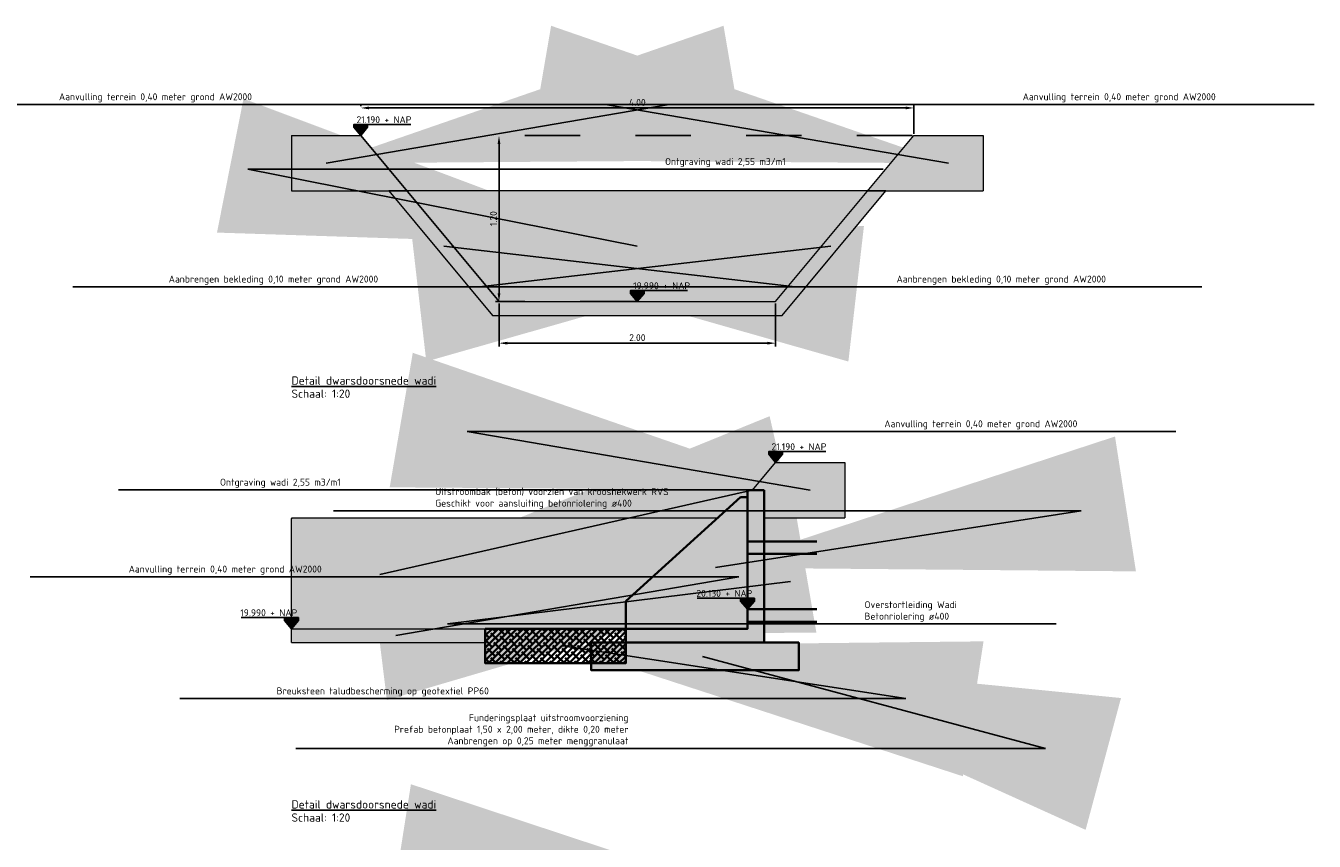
# Model space of a CAD drawing. Header units: metres. Extents: x 175829 to 176206141, y 407048 to 407918896.
# Tile 140 of 147: x 180714.56 to 180723.88, y 407265.69 to 407271.58. Entities that reach past the tile are written whole.
import ezdxf

# ---------------------------------------------------------------- set-up
doc = ezdxf.new("R2010")
doc.units = ezdxf.units.M
doc.header["$LTSCALE"] = 0.2
doc.header["$PDMODE"] = 3
doc.header["$PDSIZE"] = 1
doc.linetypes.add('RI-HWA_BETON', pattern=[11.4, 9, -2.4])
doc.linetypes.add('XX-HIDDEN', pattern=[4, 2, -2])
for name, color, linetype, lineweight in [('N-GW-TI_AFWERKING_TERREIN_GROND-A', 94, 'Continuous', 13), ('N-GW-WH-WADI-A', 95, 'Continuous', 13), ('N-GW-WH-WADI-G', 3, 'Continuous', 13), ('N-OI-RI-HWA_BETONRIOLERING_OVERSTORT_WADI_400mm-G', 160, 'RI-HWA_BETON', 35), ('N-OI-RI-HWA_UITSTROOMBAKKEN_BETONRIOLERING_DUIKERS_WADI-G', 130, 'Continuous', 35), ('N-OI-RI-HWA_UITSTROOMBAKKEN_BREUKSTEEN_WADI-A', 252, 'Continuous', 35), ('N-OI-RI-HWA_UITSTROOMBAKKEN_BREUKSTEEN_WADI-G', 2, 'Continuous', 35), ('N-OI-RI-HWA_UITSTROOMBAKKEN_FUNDERINGSPLAAT-A', 253, 'Continuous', 35), ('N-OI-RI-HWA_UITSTROOMBAKKEN_FUNDERINGSPLAAT-G', 3, 'Continuous', 35)]:
    doc.layers.add(name, color=color, linetype=linetype, lineweight=lineweight)
doc.layers.add('X-HOOGTES-XX_HOOGTE_BETONVERHARDING_AFGEWERKT-T', color=7, linetype='Continuous')
doc.layers.add('X-XX-AL-TEKSTEN_LEGENTA-T', color=7, linetype='Continuous')
doc.styles.add('NLCS 2.5 mm', font='isocpeur.ttf', dxfattribs={"height": 2.5})
doc.styles.add('RVB 5.0 mm IT', font='isocpeur.ttf', dxfattribs={"height": 5})
doc.dimstyles.new('NLCS-ARROW', dxfattribs={"dimtxt": 2.5, "dimasz": 3, "dimexe": 1.25, "dimexo": 0.625, "dimgap": 0.75, "dimtad": 1, "dimzin": 0, "dimdsep": 46, "dimtxsty": 'NLCS 2.5 mm', "dimcen": 0, "dimdle": 1, "dimclrd": 1, "dimclre": 251, "dimclrt": 7, "dimazin": 0, "dimtfac": 1, "dimtmove": 1, "dimatfit": 3, "dimfxl": 1, "dimtfillclr": 7, "dimtolj": 1, "dimtzin": 0, "dimarcsym": 0})

# ---------------------------------------------------------------- blocks, each defined once
blk = doc.blocks.new('*D28')
at = {"layer": 'Defpoints', "color": 0, "transparency": 16777216}
for p in [(180717.9828, 407269.5881), (180719.9828, 407269.5881), (180719.9828, 407269.2881)]:
    blk.add_point(p, dxfattribs=at)
at = {"layer": 'X-XX-AL-TEKSTEN_LEGENTA-T', "color": 251, "linetype": 'XX-HIDDEN', "lineweight": -2, "transparency": 16777216}
for p, q in [((180717.9828, 407269.5756), (180717.9828, 407269.2631)), ((180719.9828, 407269.5756), (180719.9828, 407269.2631))]:
    blk.add_line(p, q, dxfattribs=at)
at = {"layer": 'X-XX-AL-TEKSTEN_LEGENTA-T', "color": 1, "lineweight": -2, "transparency": 16777216}
blk.add_line((180718.0428, 407269.2881), (180719.9228, 407269.2881), dxfattribs=at)
at = {"layer": 'X-XX-AL-TEKSTEN_LEGENTA-T', "color": 1, "transparency": 16777216}
for points in [[(180718.0428, 407269.2981), (180718.0428, 407269.2781), (180717.9828, 407269.2881)], [(180719.9228, 407269.2981), (180719.9228, 407269.2781), (180719.9828, 407269.2881)]]:
    blk.add_solid(points, dxfattribs=at)
at = {"layer": 'X-XX-AL-TEKSTEN_LEGENTA-T', "color": 7, "transparency": 16777216, "insert": (180718.9828, 407269.3281), "char_height": 0.05, "attachment_point": 5, "style": 'NLCS 2.5 mm'}
blk.add_mtext('\\A1;2.00', dxfattribs=at)
blk = doc.blocks.new('*D29')
at = {"layer": 'Defpoints', "color": 0, "transparency": 16777216}
for p in [(180716.9828, 407270.9881), (180716.9828, 407270.9881), (180720.9828, 407270.7881)]:
    blk.add_point(p, dxfattribs=at)
at = {"layer": 'X-XX-AL-TEKSTEN_LEGENTA-T', "color": 251, "linetype": 'XX-HIDDEN', "lineweight": -2, "transparency": 16777216}
for p, q in [((180716.9828, 407271.0006), (180716.9828, 407271.0131)), ((180720.9828, 407270.8006), (180720.9828, 407271.0131))]:
    blk.add_line(p, q, dxfattribs=at)
at = {"layer": 'X-XX-AL-TEKSTEN_LEGENTA-T', "color": 1, "lineweight": -2, "transparency": 16777216}
blk.add_line((180720.9228, 407270.9881), (180717.0428, 407270.9881), dxfattribs=at)
at = {"layer": 'X-XX-AL-TEKSTEN_LEGENTA-T', "color": 1, "transparency": 16777216}
for points in [[(180717.0428, 407270.9981), (180717.0428, 407270.9781), (180716.9828, 407270.9881)], [(180720.9228, 407270.9981), (180720.9228, 407270.9781), (180720.9828, 407270.9881)]]:
    blk.add_solid(points, dxfattribs=at)
at = {"layer": 'X-XX-AL-TEKSTEN_LEGENTA-T', "color": 7, "transparency": 16777216, "insert": (180718.9828, 407271.0281), "char_height": 0.05, "attachment_point": 5, "style": 'NLCS 2.5 mm'}
blk.add_mtext('\\A1;4.00', dxfattribs=at)
blk = doc.blocks.new('*D30')
at = {"layer": 'Defpoints', "color": 0, "transparency": 16777216}
for p in [(180717.9828, 407270.7881), (180720.9828, 407270.7881), (180718.9828, 407269.5881)]:
    blk.add_point(p, dxfattribs=at)
at = {"layer": 'X-XX-AL-TEKSTEN_LEGENTA-T', "color": 251, "linetype": 'XX-HIDDEN', "lineweight": -2, "transparency": 16777216}
for p, q in [((180720.9703, 407270.7881), (180717.9578, 407270.7881)), ((180718.9703, 407269.5881), (180717.9578, 407269.5881))]:
    blk.add_line(p, q, dxfattribs=at)
at = {"layer": 'X-XX-AL-TEKSTEN_LEGENTA-T', "color": 1, "lineweight": -2, "transparency": 16777216}
blk.add_line((180717.9828, 407269.6481), (180717.9828, 407270.7281), dxfattribs=at)
at = {"layer": 'X-XX-AL-TEKSTEN_LEGENTA-T', "color": 1, "transparency": 16777216}
for points in [[(180717.9728, 407270.7281), (180717.9928, 407270.7281), (180717.9828, 407270.7881)], [(180717.9728, 407269.6481), (180717.9928, 407269.6481), (180717.9828, 407269.5881)]]:
    blk.add_solid(points, dxfattribs=at)
at = {"layer": 'X-XX-AL-TEKSTEN_LEGENTA-T', "color": 7, "transparency": 16777216, "insert": (180717.9428, 407270.1881), "char_height": 0.05, "attachment_point": 5, "rotation": 90, "style": 'NLCS 2.5 mm'}
blk.add_mtext('\\A1;1.20', dxfattribs=at)

msp = doc.modelspace()

# ---------------------------------------------------------------- hatches: boundary and pattern name
at = {"layer": 'N-GW-TI_AFWERKING_TERREIN_GROND-A', "transparency": 33554559}
h = msp.add_hatch(color=256, dxfattribs=at)
h.dxf.hatch_style = 1
h.paths.add_polyline_path([(180716.9828, 407270.7881), (180716.4828, 407270.7881), (180716.4828, 407270.3881), (180717.3161, 407270.3881)])
h.paths.add_polyline_path([(180721.4828, 407270.7881), (180720.9828, 407270.7881), (180720.6495, 407270.3881), (180721.4828, 407270.3881)])
h.paths.add_polyline_path([(180720.7796, 407270.3881), (180720.6495, 407270.3881), (180719.9828, 407269.5881), (180717.9828, 407269.5881), (180717.3161, 407270.3881), (180717.186, 407270.3881), (180717.936, 407269.4881), (180720.0296, 407269.4881)])
at = {"layer": 'N-GW-TI_AFWERKING_TERREIN_GROND-A', "transparency": 33554457}
h = msp.add_hatch(dxfattribs=at)
h.set_pattern_fill('ANSI32', color=256)
h.paths.add_polyline_path([(180720.7796, 407270.3881), (180717.186, 407270.3881), (180717.936, 407269.4881), (180720.0296, 407269.4881)])
at = {"layer": 'N-GW-TI_AFWERKING_TERREIN_GROND-A', "transparency": 33554559}
h = msp.add_hatch(color=256, dxfattribs=at)
h.dxf.hatch_style = 1
h.paths.add_polyline_path([(180720.4828, 407268.4248), (180719.9828, 407268.4248), (180719.8161, 407268.2248), (180719.8996, 407268.2248), (180719.8996, 407268.0248), (180720.4828, 407268.0248)])
h = msp.add_hatch(color=256, dxfattribs=at)
h.dxf.hatch_style = 1
h.paths.add_polyline_path([(180717.8828, 407267.2248), (180716.4828, 407267.2248), (180716.4828, 407267.1248), (180717.8828, 407267.1248)])
at = {"layer": 'N-GW-WH-WADI-A', "true_color": 0x939598, "transparency": 33554457}
h = msp.add_hatch(color=252, dxfattribs=at)
h.dxf.hatch_style = 1
h.paths.add_polyline_path([(180720.7796, 407270.3881), (180717.186, 407270.3881), (180717.936, 407269.4881), (180720.0296, 407269.4881)])
h = msp.add_hatch(color=252, dxfattribs=at)
h.dxf.hatch_style = 1
h.paths.add_polyline_path([(180719.5636, 407268.0248), (180716.4878, 407268.0248), (180716.4828, 407268.0198), (180716.4828, 407267.3048), (180716.5328, 407267.3048), (180716.5328, 407267.2848), (180716.4828, 407267.2248), (180717.8828, 407267.2248), (180718.8996, 407267.2248), (180718.8996, 407267.4248)])
h.paths.add_polyline_path([(180715.3112, 407267.598), (180716.7187, 407267.598), (180716.7187, 407267.718), (180715.3112, 407267.718)], flags=25)
h.paths.add_polyline_path([(180715.3112, 407267.598), (180716.7187, 407267.598), (180716.7187, 407267.718), (180715.3112, 407267.718)], flags=25)
h.paths.add_polyline_path([(180716.1003, 407267.3023), (180716.5253, 407267.3023), (180716.5253, 407267.3773), (180716.1003, 407267.3773)], flags=9)
at = {"layer": 'N-OI-RI-HWA_UITSTROOMBAKKEN_BETONRIOLERING_DUIKERS_WADI-G', "true_color": 0xc7c8ca}
h = msp.add_hatch(color=9, dxfattribs=at)
h.dxf.hatch_style = 1
h.paths.add_polyline_path([(180718.8996, 407267.2248), (180719.7796, 407267.2248), (180719.7796, 407268.1748), (180719.7796, 407268.2248), (180719.8996, 407268.2248), (180719.8996, 407267.1248), (180718.8996, 407267.1248)])
at = {"layer": 'N-OI-RI-HWA_UITSTROOMBAKKEN_BETONRIOLERING_DUIKERS_WADI-G', "true_color": 0xc7c8ca, "transparency": 33554585}
h = msp.add_hatch(color=9, dxfattribs=at)
h.dxf.hatch_style = 1
h.paths.add_polyline_path([(180719.7796, 407268.1748), (180719.7296, 407268.1748), (180718.8996, 407267.4248), (180718.8996, 407267.2248), (180719.7796, 407267.2248)])
at = {"layer": 'N-OI-RI-HWA_UITSTROOMBAKKEN_BREUKSTEEN_WADI-A'}
h = msp.add_hatch(dxfattribs=at)
h.set_pattern_fill('GRAVEL', color=256)
h.set_pattern_definition([(228.0127875, (7.288, 23.0367), (-203.200000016, -228.599999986), [3.4172144, -338.3048364]), (184.969741, (5.002, 20.4967), (304.7999998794, 25.400001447), [5.8640472, -580.540489]), (132.5104471, (-0.84, 19.9887), (254.0000001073, -279.3999999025), [4.1348152, -409.347228]), (267.273689, (-10.746, 13.6387), (25.4000000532, 507.9999999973), [5.3400452, -528.6643743]), (292.83365418, (-11, 8.3047), (-127.0000000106, 304.7999999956), [5.236337, -518.3980775]), (357.273689, (-8.968, 3.4787), (-507.9999999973, 25.4000000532), [5.3400452, -528.6643743]), (37.69424047, (-3.634, 3.2247), (-330.1999999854, -254.000000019), [7.0619366, -699.1311531]), (72.25532837, (1.954, 7.5427), (177.8000000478, 558.7999999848), [6.6671952, -660.052566]), (121.42956562, (3.986, 13.8927), (-203.2000000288, 330.1999999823), [5.35813, -530.455457]), (175.2363583, (1.192, 18.4647), (279.399999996, -25.400000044), [6.1171328, -299.7393695]), (222.3974378, (-4.904, 18.9727), (-304.7999999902, -279.4000000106), [7.9107792, -783.1677251]), (138.8140748, (14.4, 13.3847), (-177.799999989, 152.400000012), [2.7000454, -267.3056582]), (171.4692344, (12.368, 15.1627), (330.200000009, -50.7999999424), [5.1368198, -508.54639]), (225, (7.288, 15.925), (-4e-15, -25.4), [3.5920934, -32.3289311]), (203.1985905, (5.51, 18.9727), (127.000000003, 50.79999999), [1.9344132, -191.5062237]), (291.8014095, (3.732, 18.2107), (-25.400000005, 76.2), [2.7356562, -134.0475299]), (30.9637565, (4.748, 15.6707), (76.2, 50.799999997), [4.4431966, -143.6629815]), (161.5650512, (8.558, 17.957), (50.8, -25.4), [3.2128714, -77.1089812]), (16.38954033, (-11, 18.2107), (254, 76.2), [4.50088, -445.5882667]), (70.34617594, (-6.682, 19.4807), (-101.600000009, -279.399999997), [3.7759894, -373.8221568]), (293.1985905, (8.558, 23.0367), (-50.79999999, 127.000000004), [3.868801, -189.5718359]), (343.61045967, (10.082, 19.4807), (-254.0000000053, 76.199999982), [4.50088, -445.5882667]), (339.4439548, (-11, 2.4627), (-127, 50.8), [4.340352, -212.6773431]), (294.7751406, (-6.936, 0.9387), (-127.000000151, 279.399999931), [3.6367212, -360.0359338]), (66.8014095, (8.812, -2.3633), (50.799999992, 127.000000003), [3.868801, -189.5718359]), (17.35402464, (10.336, 1.1927), (-330.1999999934, -101.6000000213), [4.2578274, -421.5237598]), (69.4439548, (-3.634, -2.3633), (-50.8, -127), [2.170176, -214.8475191]), (101.3099325, (7.288, -2.3633), (-25.4, 101.6), [1.295146, -128.2199496]), (165.9637565, (7.034, -1.0933), (76.2, -25.4), [5.236337, -99.4905459]), (186.00900596, (1.954, 0.1767), (253.9999999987, 25.4000000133), [4.85267, -480.4136486]), (303.6900675, (4.748, 13.385), (-25.4, 50.8), [3.6632388, -87.9177636]), (353.1572266, (6.78, 10.3367), (431.8000000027, -50.7999999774), [6.3955676, -633.1600907]), (60.9453959, (13.13, 9.5747), (-101.600000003, -177.799999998), [2.6150824, -258.8939232]), (90, (14.4, 11.86), (-25.4, 25.4), [1.524, -23.876]), (120.25643716, (1.446, 0.9387), (101.5999999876, -177.800000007), [3.5286696, -349.3394077]), (48.0127875, (-0.332, 3.9867), (203.200000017, 228.599999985), [6.8344288, -334.887622]), (0, (4.24, 9.067), (25.4, 25.4), [6.604, -18.796]), (325.3048465, (10.844, 9.0667), (254.000000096, -177.7999998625), [4.0160956, -397.5931672]), (254.0546041, (14.146, 6.7807), (-25.399999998, -101.6), [3.6982908, -181.2165004]), (207.64597536, (13.13, 3.2247), (-482.6000000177, -253.9999999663), [6.021451, -596.1246442]), (175.42607874, (7.796, 0.4307), (-330.2, 25.4), [6.3702946, -630.6584646])])
h.paths.add_polyline_path([(180718.8996, 407267.2248), (180717.8828, 407267.2248), (180717.8828, 407266.9748), (180718.8996, 407266.9748)])
h = msp.add_hatch(dxfattribs=at)
h.set_pattern_fill('ANSI38', color=256, scale=0.01)
h.set_pattern_definition([(45, (-11, -2.36334), (-0.0224506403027, 0.0224506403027), []), (135, (-11, -2.36334), (-0.067351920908, 0.0224506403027), [0.079375, -0.047625])])
h.paths.add_polyline_path([(180718.8996, 407267.2248), (180717.8828, 407267.2248), (180717.8828, 407266.9748), (180718.8996, 407266.9748)])
at = {"layer": 'N-OI-RI-HWA_UITSTROOMBAKKEN_FUNDERINGSPLAAT-A'}
h = msp.add_hatch(color=256, dxfattribs=at)
h.dxf.hatch_style = 1
h.paths.add_polyline_path([(180718.6496, 407267.1248), (180720.1496, 407267.1248), (180720.1496, 407266.9248), (180718.6496, 407266.9248)])
at = {"layer": 'X-HOOGTES-XX_HOOGTE_BETONVERHARDING_AFGEWERKT-T'}
h = msp.add_hatch(color=256, dxfattribs=at)
h.dxf.hatch_style = 1
h.paths.add_polyline_path([(180717.0328, 407270.8681), (180716.9328, 407270.8681), (180716.9328, 407270.8481), (180716.9828, 407270.8481), (180717.0328, 407270.8481)])
h.paths.add_polyline_path([(180717.0328, 407270.8481), (180716.9828, 407270.8481), (180716.9828, 407270.7881)])
h.paths.add_polyline_path([(180716.9828, 407270.8481), (180716.9328, 407270.8481), (180716.9828, 407270.7881)])
h = msp.add_hatch(color=256, dxfattribs=at)
h.dxf.hatch_style = 1
h.paths.add_polyline_path([(180717.0328, 407270.8681), (180716.9328, 407270.8681), (180716.9328, 407270.8481), (180716.9828, 407270.8481), (180717.0328, 407270.8481)])
h.paths.add_polyline_path([(180717.0328, 407270.8481), (180716.9828, 407270.8481), (180716.9828, 407270.7881)])
h.paths.add_polyline_path([(180716.9828, 407270.8481), (180716.9328, 407270.8481), (180716.9828, 407270.7881)])
h = msp.add_hatch(color=256, dxfattribs=at)
h.dxf.hatch_style = 1
h.paths.add_polyline_path([(180719.0328, 407269.6681), (180718.9328, 407269.6681), (180718.9328, 407269.6481), (180718.9828, 407269.6481), (180719.0328, 407269.6481)])
h.paths.add_polyline_path([(180719.0328, 407269.6481), (180718.9828, 407269.6481), (180718.9828, 407269.5881)])
h.paths.add_polyline_path([(180718.9828, 407269.6481), (180718.9328, 407269.6481), (180718.9828, 407269.5881)])
h = msp.add_hatch(color=256, dxfattribs=at)
h.dxf.hatch_style = 1
h.paths.add_polyline_path([(180719.0328, 407269.6681), (180718.9328, 407269.6681), (180718.9328, 407269.6481), (180718.9828, 407269.6481), (180719.0328, 407269.6481)])
h.paths.add_polyline_path([(180719.0328, 407269.6481), (180718.9828, 407269.6481), (180718.9828, 407269.5881)])
h.paths.add_polyline_path([(180718.9828, 407269.6481), (180718.9328, 407269.6481), (180718.9828, 407269.5881)])
h = msp.add_hatch(color=256, dxfattribs=at)
h.dxf.hatch_style = 1
h.paths.add_polyline_path([(180720.0328, 407268.5048), (180719.9328, 407268.5048), (180719.9328, 407268.4848), (180719.9828, 407268.4848), (180720.0328, 407268.4848)])
h.paths.add_polyline_path([(180720.0328, 407268.4848), (180719.9828, 407268.4848), (180719.9828, 407268.4248)])
h.paths.add_polyline_path([(180719.9828, 407268.4848), (180719.9328, 407268.4848), (180719.9828, 407268.4248)])
h = msp.add_hatch(color=256, dxfattribs=at)
h.dxf.hatch_style = 1
h.paths.add_polyline_path([(180720.0328, 407268.5048), (180719.9328, 407268.5048), (180719.9328, 407268.4848), (180719.9828, 407268.4848), (180720.0328, 407268.4848)])
h.paths.add_polyline_path([(180720.0328, 407268.4848), (180719.9828, 407268.4848), (180719.9828, 407268.4248)])
h.paths.add_polyline_path([(180719.9828, 407268.4848), (180719.9328, 407268.4848), (180719.9828, 407268.4248)])
h = msp.add_hatch(color=256, dxfattribs=at)
h.dxf.hatch_style = 1
h.paths.add_polyline_path([(180719.7296, 407267.4448), (180719.8296, 407267.4448), (180719.8296, 407267.4248), (180719.7796, 407267.4248), (180719.7296, 407267.4248)])
h.paths.add_polyline_path([(180719.7296, 407267.4248), (180719.7796, 407267.4248), (180719.7796, 407267.3648)])
h.paths.add_polyline_path([(180719.7796, 407267.4248), (180719.8296, 407267.4248), (180719.7796, 407267.3648)])
h = msp.add_hatch(color=256, dxfattribs=at)
h.dxf.hatch_style = 1
h.paths.add_polyline_path([(180719.7296, 407267.4448), (180719.8296, 407267.4448), (180719.8296, 407267.4248), (180719.7796, 407267.4248), (180719.7296, 407267.4248)])
h.paths.add_polyline_path([(180719.7296, 407267.4248), (180719.7796, 407267.4248), (180719.7796, 407267.3648)])
h.paths.add_polyline_path([(180719.7796, 407267.4248), (180719.8296, 407267.4248), (180719.7796, 407267.3648)])
h = msp.add_hatch(color=256, dxfattribs=at)
h.dxf.hatch_style = 1
h.paths.add_polyline_path([(180716.4328, 407267.3048), (180716.5328, 407267.3048), (180716.5328, 407267.2848), (180716.4828, 407267.2848), (180716.4328, 407267.2848)])
h.paths.add_polyline_path([(180716.4328, 407267.2848), (180716.4828, 407267.2848), (180716.4828, 407267.2248)])
h.paths.add_polyline_path([(180716.4828, 407267.2848), (180716.5328, 407267.2848), (180716.4828, 407267.2248)])
h = msp.add_hatch(color=256, dxfattribs=at)
h.dxf.hatch_style = 1
h.paths.add_polyline_path([(180716.4328, 407267.3048), (180716.5328, 407267.3048), (180716.5328, 407267.2848), (180716.4828, 407267.2848), (180716.4328, 407267.2848)])
h.paths.add_polyline_path([(180716.4328, 407267.2848), (180716.4828, 407267.2848), (180716.4828, 407267.2248)])
h.paths.add_polyline_path([(180716.4828, 407267.2848), (180716.5328, 407267.2848), (180716.4828, 407267.2248)])

# ---------------------------------------------------------------- linework, layer by layer
at = {"layer": 'N-GW-WH-WADI-G'}
for p, q in [((180717.9828, 407269.5881), (180716.9828, 407270.7881)), ((180719.9828, 407269.5881), (180720.9828, 407270.7881)), ((180719.9828, 407269.5881), (180720.9828, 407270.7881))]:
    msp.add_line(p, q, dxfattribs=at)
at = {"layer": 'N-GW-WH-WADI-G', "flags": 128}
for points in [[(180716.4828, 407270.7881), (180716.9828, 407270.7881), (180717.9828, 407269.5881), (180719.9828, 407269.5881), (180720.9828, 407270.7881), (180721.4828, 407270.7881)], [(180716.4828, 407270.7881), (180716.4828, 407270.3881)], [(180721.4828, 407270.7881), (180721.4828, 407270.3881)], [(180721.4828, 407270.7881), (180721.4828, 407270.3881)], [(180716.4828, 407270.3881), (180717.3161, 407270.3881)], [(180717.186, 407270.3881), (180717.936, 407269.4881), (180720.0296, 407269.4881), (180720.7796, 407270.3881)], [(180717.186, 407270.3881), (180717.936, 407269.4881), (180720.0296, 407269.4881), (180720.7796, 407270.3881)], [(180720.6495, 407270.3881), (180721.4828, 407270.3881)], [(180720.6495, 407270.3881), (180721.4828, 407270.3881)], [(180719.8161, 407268.2248), (180719.9828, 407268.4248), (180720.4828, 407268.4248)], [(180720.4828, 407268.4248), (180720.4828, 407268.0248)], [(180720.4828, 407268.4248), (180720.4828, 407268.0248)], [(180719.8996, 407268.0248), (180720.4828, 407268.0248)], [(180716.4828, 407267.1248), (180716.4828, 407267.2248), (180717.8828, 407267.2248), (180717.8828, 407267.1248)], [(180716.4828, 407267.1248), (180717.8828, 407267.1248)], [(180718.8996, 407267.1248), (180719.8996, 407267.1248), (180719.8996, 407267.1248)]]:
    msp.add_lwpolyline(points, dxfattribs=at)
at = {"layer": 'N-GW-WH-WADI-G', "transparency": 33554559, "flags": 128}
for points in [[(180720.7796, 407270.3881), (180717.186, 407270.3881), (180717.936, 407269.4881), (180720.0296, 407269.4881), (180720.7796, 407270.3881)], [(180716.4828, 407267.1248), (180716.4828, 407268.0198), (180716.4878, 407268.0248), (180719.5636, 407268.0248)]]:
    msp.add_lwpolyline(points, dxfattribs=at)
at = {"layer": 'N-OI-RI-HWA_BETONRIOLERING_OVERSTORT_WADI_400mm-G', "flags": 128}
for points in [[(180719.7796, 407267.8548), (180720.2796, 407267.8548)], [(180719.7796, 407267.7648), (180720.2796, 407267.7648)], [(180719.7796, 407267.3648), (180720.2796, 407267.3648)], [(180719.7796, 407267.2748), (180720.2796, 407267.2748)]]:
    msp.add_lwpolyline(points, dxfattribs=at)
at = {"layer": 'N-OI-RI-HWA_UITSTROOMBAKKEN_BETONRIOLERING_DUIKERS_WADI-G', "color": 251, "true_color": 0x636466, "flags": 128}
for points in [[(180719.8996, 407268.2248), (180719.8996, 407267.1248), (180718.8996, 407267.1248), (180718.8996, 407267.4248)], [(180719.8996, 407268.2248), (180719.7796, 407268.2248), (180719.7796, 407268.1748), (180719.7296, 407268.1748), (180718.8996, 407267.4248)], [(180719.7796, 407268.1748), (180719.7796, 407267.2248), (180718.8996, 407267.2248)]]:
    msp.add_lwpolyline(points, dxfattribs=at)
at = {"layer": 'N-OI-RI-HWA_UITSTROOMBAKKEN_BREUKSTEEN_WADI-G', "flags": 128}
msp.add_lwpolyline([(180717.8828, 407267.2248), (180718.8996, 407267.2248), (180718.8996, 407266.9748), (180717.8828, 407266.9748), (180717.8828, 407267.2248)], dxfattribs=at)
at = {"layer": 'N-OI-RI-HWA_UITSTROOMBAKKEN_FUNDERINGSPLAAT-G', "flags": 128}
msp.add_lwpolyline([(180718.8996, 407267.1248), (180718.6496, 407267.1248), (180720.1496, 407267.1248), (180720.1496, 407266.9248), (180718.6496, 407266.9248), (180718.6496, 407267.1248)], dxfattribs=at)
at = {"layer": 'X-HOOGTES-XX_HOOGTE_BETONVERHARDING_AFGEWERKT-T', "flags": 128}
for points in [[(180717.0328, 407270.8681), (180716.9328, 407270.8681), (180716.9328, 407270.8481), (180716.9828, 407270.8481), (180716.9828, 407270.7881), (180716.9328, 407270.8481), (180717.0328, 407270.8481), (180716.9828, 407270.7881), (180717.0328, 407270.8481), (180717.0328, 407270.8681)], [(180717.0328, 407270.8681), (180716.9328, 407270.8681), (180716.9328, 407270.8481), (180716.9828, 407270.8481), (180716.9828, 407270.7881), (180716.9328, 407270.8481), (180717.0328, 407270.8481), (180716.9828, 407270.7881), (180717.0328, 407270.8481), (180717.0328, 407270.8681)], [(180717.0328, 407270.8681), (180717.3461, 407270.8681)], [(180717.0328, 407270.8681), (180717.3461, 407270.8681)], [(180719.0328, 407269.6681), (180718.9328, 407269.6681), (180718.9328, 407269.6481), (180718.9828, 407269.6481), (180718.9828, 407269.5881), (180718.9328, 407269.6481), (180719.0328, 407269.6481), (180718.9828, 407269.5881), (180719.0328, 407269.6481), (180719.0328, 407269.6681)], [(180719.0328, 407269.6681), (180718.9328, 407269.6681), (180718.9328, 407269.6481), (180718.9828, 407269.6481), (180718.9828, 407269.5881), (180718.9328, 407269.6481), (180719.0328, 407269.6481), (180718.9828, 407269.5881), (180719.0328, 407269.6481), (180719.0328, 407269.6681)], [(180719.0328, 407269.6681), (180719.3461, 407269.6681)], [(180719.0328, 407269.6681), (180719.3461, 407269.6681)], [(180720.0328, 407268.5048), (180719.9328, 407268.5048), (180719.9328, 407268.4848), (180719.9828, 407268.4848), (180719.9828, 407268.4248), (180719.9328, 407268.4848), (180720.0328, 407268.4848), (180719.9828, 407268.4248), (180720.0328, 407268.4848), (180720.0328, 407268.5048)], [(180720.0328, 407268.5048), (180719.9328, 407268.5048), (180719.9328, 407268.4848), (180719.9828, 407268.4848), (180719.9828, 407268.4248), (180719.9328, 407268.4848), (180720.0328, 407268.4848), (180719.9828, 407268.4248), (180720.0328, 407268.4848), (180720.0328, 407268.5048)], [(180720.0328, 407268.5048), (180720.3461, 407268.5048)], [(180720.0328, 407268.5048), (180720.3461, 407268.5048)], [(180719.7296, 407267.4448), (180719.4164, 407267.4448)], [(180719.7296, 407267.4448), (180719.4164, 407267.4448)], [(180719.7296, 407267.4448), (180719.8296, 407267.4448), (180719.8296, 407267.4248), (180719.7796, 407267.4248), (180719.7796, 407267.3648), (180719.8296, 407267.4248), (180719.7296, 407267.4248), (180719.7796, 407267.3648), (180719.7296, 407267.4248), (180719.7296, 407267.4448)], [(180719.7296, 407267.4448), (180719.8296, 407267.4448), (180719.8296, 407267.4248), (180719.7796, 407267.4248), (180719.7796, 407267.3648), (180719.8296, 407267.4248), (180719.7296, 407267.4248), (180719.7796, 407267.3648), (180719.7296, 407267.4248), (180719.7296, 407267.4448)], [(180716.4328, 407267.3048), (180716.1195, 407267.3048)], [(180716.4328, 407267.3048), (180716.1195, 407267.3048)], [(180716.4328, 407267.3048), (180716.5328, 407267.3048), (180716.5328, 407267.2848), (180716.4828, 407267.2848), (180716.4828, 407267.2248), (180716.5328, 407267.2848), (180716.4328, 407267.2848), (180716.4828, 407267.2248), (180716.4328, 407267.2848), (180716.4328, 407267.3048)], [(180716.4328, 407267.3048), (180716.5328, 407267.3048), (180716.5328, 407267.2848), (180716.4828, 407267.2848), (180716.4828, 407267.2248), (180716.5328, 407267.2848), (180716.4328, 407267.2848), (180716.4828, 407267.2248), (180716.4328, 407267.2848), (180716.4328, 407267.3048)]]:
    msp.add_lwpolyline(points, dxfattribs=at)

# ---------------------------------------------------------------- texts
at = {"layer": 'N-GW-TI_AFWERKING_TERREIN_GROND-A', "color": 7, "char_height": 0.05, "attachment_point": 7, "style": 'NLCS 2.5 mm'}
for insert in [(180719.1832, 407270.5607), (180715.9661, 407268.2434)]:
    msp.add_mtext('\\A1;Ontgraving wadi 2,55 m3/m1', dxfattribs=dict(at, insert=insert))
at = {"layer": 'X-HOOGTES-XX_HOOGTE_BETONVERHARDING_AFGEWERKT-T', "style": 'RVB 5.0 mm IT'}
for s, p in [('21.190 + NAP', (180716.9528, 407270.8781)), ('19.990 + NAP', (180718.9528, 407269.6781)), ('21.190 + NAP', (180719.9528, 407268.5148)), ('20.130 + NAP', (180719.4096, 407267.4548)), ('19.990 + NAP', (180716.1128, 407267.3148))]:
    msp.add_text(s, height=0.05, dxfattribs=at).set_placement(p)
at = {"layer": 'X-XX-AL-TEKSTEN_LEGENTA-T', "style": 'RVB 5.0 mm IT'}
for s, p in [('%%UDetail dwarsdoorsnede wadi', (180716.4828, 407268.9881)), ('Schaal: 1:20', (180716.4828, 407268.8931)), ('%%UDetail dwarsdoorsnede wadi', (180716.4828, 407265.9248)), ('Schaal: 1:20', (180716.4828, 407265.8298))]:
    msp.add_text(s, height=0.06, dxfattribs=at).set_placement(p)
at = {"layer": 'X-XX-AL-TEKSTEN_LEGENTA-T', "color": 7, "char_height": 0.05, "style": 'NLCS 2.5 mm'}
for s, insert, attachment_point in [('\\A1;Aanvulling terrein 0,40 meter grond AW2000', (180716.1971, 407271.0289), 9), ('\\A1;Aanvulling terrein 0,40 meter grond AW2000', (180721.7685, 407271.0289), 7), ('\\A1;Aanvulling terrein 0,40 meter grond AW2000', (180721.7685, 407271.0289), 7), ('\\A1;Aanbrengen bekleding 0,10 meter grond AW2000', (180717.1089, 407269.7112), 9), ('\\A1;Aanbrengen bekleding 0,10 meter grond AW2000', (180720.8567, 407269.7112), 7), ('\\A1;Aanbrengen bekleding 0,10 meter grond AW2000', (180720.8567, 407269.7112), 7), ('\\A1;Aanvulling terrein 0,40 meter grond AW2000', (180720.7685, 407268.6655), 7), ('\\A1;Aanvulling terrein 0,40 meter grond AW2000', (180720.7685, 407268.6655), 7), ('\\A1;Uitstroombak (beton) voorzien van krooshekwerk RVS\\PGeschikt voor aansluiting betonriolering ø400', (180717.5223, 407268.0917), 7), ('\\A1;Aanvulling terrein 0,40 meter grond AW2000', (180716.7012, 407267.6155), 9), ('\\A1;Aanvulling terrein 0,40 meter grond AW2000', (180716.7012, 407267.6155), 9), ('\\A1;Overstortleiding Wadi\\PBetonriolering ø400', (180720.6254, 407267.2748), 7), ('\\A1;Breuksteen taludbescherming op geotextiel PP60', (180717.9096, 407266.7351), 9), ('\\A1;Funderingsplaat uitstroomvoorziening\\PPrefab betonplaat 1,50 x 2,00 meter, dikte 0,20 meter \\PAanbrengen op 0,25 meter menggranulaat', (180718.918, 407266.3745), 9)]:
    msp.add_mtext(s, dxfattribs=dict(at, insert=insert, attachment_point=attachment_point))

# ---------------------------------------------------------------- dimensions: what is measured, and where the dimension line sits
at = {"layer": 'X-XX-AL-TEKSTEN_LEGENTA-T', "color": 7}
for base, p1, p2, picture, middle in [((180716.9828, 407270.9881), (180720.9828, 407270.7881), (180716.9828, 407270.9881), '*D29', (180718.9828, 407271.0281)), ((180719.9828, 407269.2881), (180717.9828, 407269.5881), (180719.9828, 407269.5881), '*D28', (180718.9828, 407269.3281))]:
    dim = msp.add_linear_dim(base=base, p1=p1, p2=p2, dimstyle='NLCS-ARROW', dxfattribs=at)
    dim.commit()
    dim.dimension.update_dxf_attribs({"geometry": picture, "text_midpoint": middle})
dim = msp.add_linear_dim(base=(180717.9828, 407270.7881), p1=(180718.9828, 407269.5881), p2=(180720.9828, 407270.7881), angle=90, dimstyle='NLCS-ARROW', dxfattribs=at)
dim.commit()
dim.dimension.update_dxf_attribs({"geometry": '*D30', "text_midpoint": (180717.9428, 407270.1881)})

# ---------------------------------------------------------------- leaders
at = {"layer": 'N-GW-TI_AFWERKING_TERREIN_GROND-A', "annotation_type": 0, "has_hookline": 1, "text_width": 0.8425}
for points, hookline_direction in [([(180718.9828, 407269.9881), (180716.1682, 407270.5457), (180719.1682, 407270.5457)], 0), ([(180717.1225, 407267.6161), (180719.8236, 407268.2284), (180716.8236, 407268.2284)], 1)]:
    msp.add_leader(points, dimstyle='NLCS-ARROW', override={"dimscale": 0}, dxfattribs=dict(at, hookline_direction=hookline_direction))
at = {"layer": 'X-XX-AL-TEKSTEN_LEGENTA-T', "color": 7, "annotation_type": 0, "has_hookline": 1}
for points, hookline_direction, text_width in [([(180716.7328, 407270.5881), (180719.2121, 407271.0139), (180716.2121, 407271.0139)], 1, 1.3725), ([(180721.2328, 407270.5881), (180718.7535, 407271.0139), (180721.7535, 407271.0139)], 0, 1.3725), ([(180721.2328, 407270.5881), (180718.7535, 407271.0139), (180721.7535, 407271.0139)], 0, 1.3725), ([(180717.5844, 407269.9881), (180720.1239, 407269.6962), (180717.1239, 407269.6962)], 1, 1.4725), ([(180720.3812, 407269.9881), (180717.8417, 407269.6962), (180720.8417, 407269.6962)], 0, 1.4725), ([(180720.3812, 407269.9881), (180717.8417, 407269.6962), (180720.8417, 407269.6962)], 0, 1.4725), ([(180720.2328, 407268.2248), (180717.7535, 407268.6505), (180720.7535, 407268.6505)], 0, 1.3725), ([(180720.2328, 407268.2248), (180717.7535, 407268.6505), (180720.7535, 407268.6505)], 0, 1.3725), ([(180719.5471, 407267.666), (180722.1923, 407268.0767), (180719.1923, 407268.0767)], 1, 1.655), ([(180717.2369, 407267.1748), (180719.7162, 407267.6005), (180716.7162, 407267.6005)], 1, 1.3725), ([(180717.2369, 407267.1748), (180719.7162, 407267.6005), (180716.7162, 407267.6005)], 1, 1.3725), ([(180720.0896, 407267.5648), (180717.6104, 407267.2598), (180720.6104, 407267.2598)], 0, 0.65), ([(180718.4453, 407267.0998), (180720.9246, 407266.7201), (180717.9246, 407266.7201)], 1, 1.5), ([(180719.4538, 407267.0248), (180721.933, 407266.3595), (180718.933, 407266.3595)], 1, 1.67), ([(180720.2328, 407265.1465), (180717.7535, 407265.5372), (180720.7535, 407265.5372)], 0, 1.2675)]:
    msp.add_leader(points, dimstyle='NLCS-ARROW', override={"dimscale": 0}, dxfattribs=dict(at, hookline_direction=hookline_direction, text_width=text_width))

doc.saveas('drawing.dxf')
